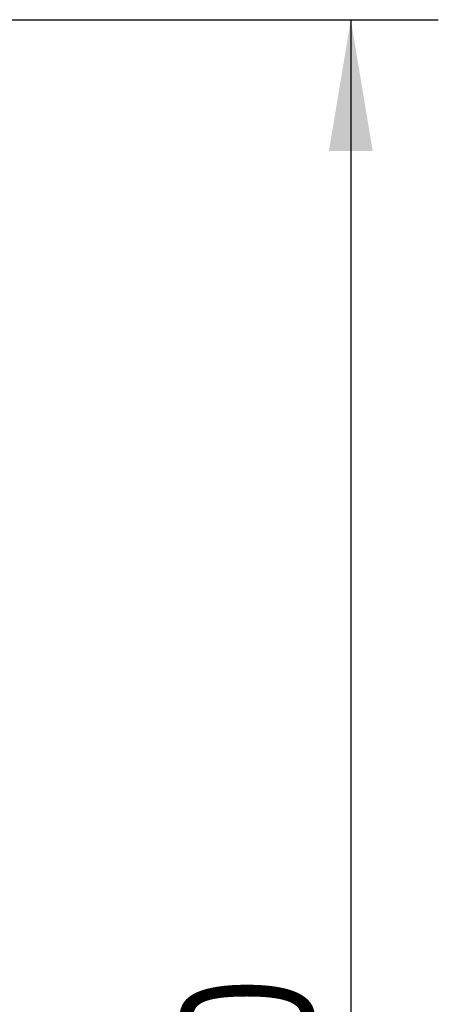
# Model space of a CAD drawing. Header units: millimetres. Extents: x 0 to 420, y 0 to 297.
# Tile 11 of 15: x 224 to 234, y 219 to 241. Entities that reach past the tile are written whole.
import ezdxf

# ---------------------------------------------------------------- set-up
doc = ezdxf.new("R2010")
doc.units = ezdxf.units.MM
doc.layers.add('CARTIGLIO', color=140, linetype='Continuous')
doc.styles.add('SLDTEXTSTYLE3', font='TXT', dxfattribs={"width": 0.75})
doc.dimstyles.new('SLDDIMSTYLE0', dxfattribs={"dimtxt": 3, "dimasz": 3, "dimexe": 0, "dimexo": 0.0625, "dimgap": 0.75, "dimtad": 1, "dimdec": 0, "dimlfac": 20, "dimrnd": 1e-09, "dimdsep": 46, "dimtxsty": 'SLDTEXTSTYLE3', "dimsah": 1, "dimcen": 0.09, "dimadec": 0, "dimazin": 2, "dimtfac": 1, "dimtdec": 3, "dimtofl": 0, "dimtmove": 0, "dimatfit": 3, "dimfxl": 0, "dimfrac": 2, "dimtolj": 1, "dimtzin": 12, "dimarcsym": 0})

# ---------------------------------------------------------------- blocks, each defined once
blk = doc.blocks.new('_D')
at = {"layer": 'CARTIGLIO'}
for p, q in [((208.089, 241.483), (233.953, 241.483)), ((231.953, 241.483), (231.953, 196.478)), ((208.771, 196.478), (233.953, 196.478))]:
    blk.add_line(p, q, dxfattribs=at)
for points in [[(231.953, 241.483), (231.453, 238.483), (232.453, 238.483)], [(231.953, 196.478), (232.453, 199.478), (231.453, 199.478)]]:
    blk.add_solid(points, dxfattribs=at)
at = {"layer": 'CARTIGLIO', "insert": (228.086, 217.872), "char_height": 3, "attachment_point": 1, "rotation": 90, "style": 'SLDTEXTSTYLE3'}
blk.add_mtext('0', dxfattribs=at)

msp = doc.modelspace()

# ---------------------------------------------------------------- dimensions: what is measured, and where the dimension line sits
at = {"layer": 'CARTIGLIO'}
dim = msp.add_linear_dim(base=(231.95301, 196.47751), p1=(206.08943, 241.48329), p2=(206.7711, 196.47751), angle=90, dimstyle='SLDDIMSTYLE0', dxfattribs=at)
dim.commit()
dim.dimension.update_dxf_attribs({"geometry": '_D', "text_midpoint": (231.95301, 218.9804), "dimtype": 160})

doc.saveas('drawing.dxf')
